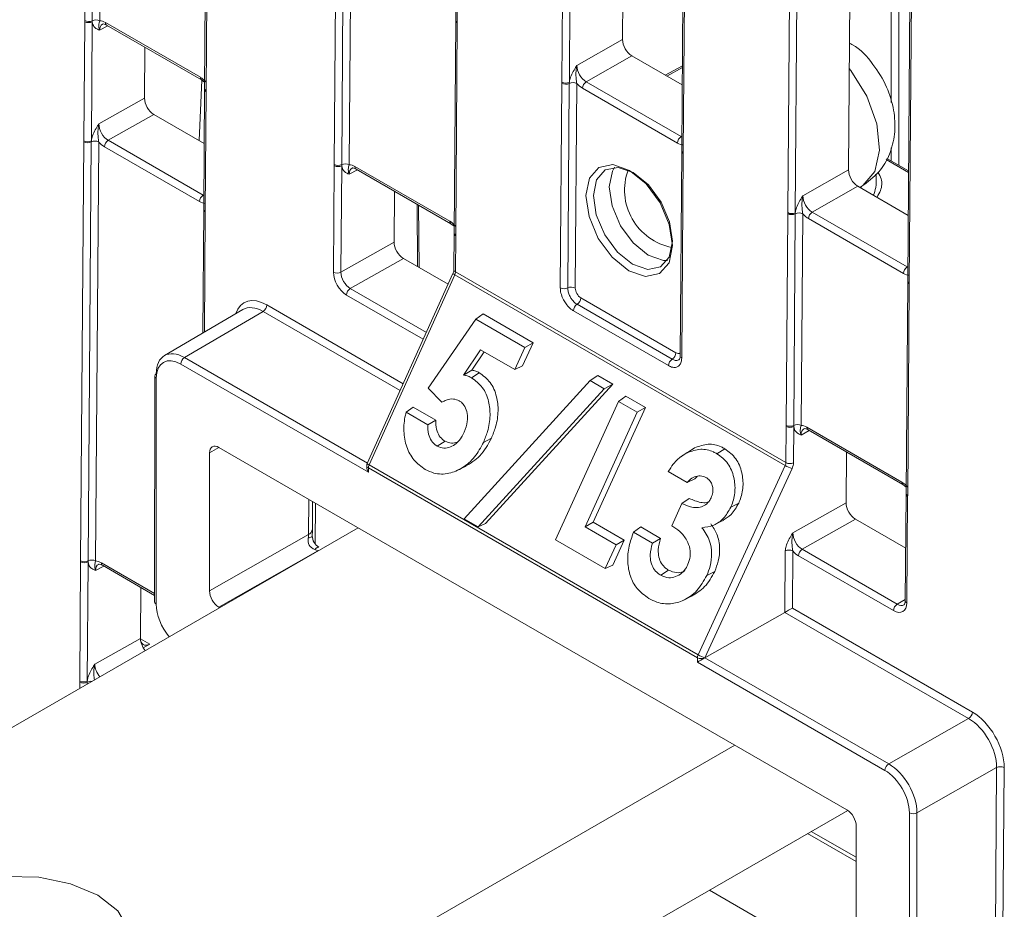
# Model space of a CAD drawing. Header units: millimetres. Extents: x 0 to 2100, y 0 to 1485.
# Tile 79 of 116: x 1411 to 1457, y 936 to 978. Entities that reach past the tile are written whole.
import ezdxf

# ---------------------------------------------------------------- set-up
doc = ezdxf.new("R2010")
doc.units = ezdxf.units.MM
doc.header["$LTSCALE"] = 5

msp = doc.modelspace()

# ---------------------------------------------------------------- linework, layer by layer
at = {"color": 7, "linetype": 'Continuous', "lineweight": 15}
for p, q in [((1431.445, 1021.054), (1431.119, 977.791)), ((1431.518, 1020.951), (1431.193, 977.689)), ((1436.099, 974.856), (1436.425, 1018.119)), ((1436.777, 1018.116), (1436.451, 974.854)), ((1439.25, 1016.921), (1438.949, 976.862)), ((1442.052, 1014.931), (1441.726, 971.668)), ((1442.125, 1014.828), (1441.799, 971.566)), ((1446.706, 968.733), (1447.031, 1011.996)), ((1447.383, 1011.993), (1447.058, 968.731)), ((1449.857, 1010.798), (1449.555, 970.739)), ((1452.658, 1008.807), (1452.333, 965.545)), ((1452.731, 1008.705), (1452.406, 965.443)), ((1413.706, 977.751), (1413.781, 987.691)), ((1414.132, 987.688), (1414.057, 977.748)), ((1414.483, 987.685), (1414.408, 977.744)), ((1419.408, 984.503), (1419.333, 974.563)), ((1419.481, 984.401), (1419.406, 974.46)), ((1425.417, 970.99), (1425.492, 980.93)), ((1425.843, 980.927), (1425.768, 970.987)), ((1426.194, 980.924), (1426.119, 970.984)), ((1413.664, 972.107), (1413.706, 977.702)), ((1413.706, 977.702), (1413.706, 977.751)), ((1414.058, 977.699), (1414.016, 972.104)), ((1414.057, 977.748), (1414.058, 977.699)), ((1414.677, 977.661), (1419.133, 975.088)), ((1414.728, 977.544), (1419.185, 974.972)), ((1431.119, 977.742), (1431.044, 967.802)), ((1431.192, 977.64), (1431.117, 967.7)), ((1431.119, 977.791), (1431.119, 977.742)), ((1431.193, 977.689), (1431.192, 977.64)), ((1416.531, 976.504), (1416.513, 974.113)), ((1436.807, 975.647), (1438.949, 976.862)), ((1439.387, 976.094), (1437.245, 974.879)), ((1439.387, 976.094), (1441.749, 974.73)), ((1441.756, 975.628), (1440.954, 975.189)), ((1419.185, 974.972), (1419.335, 974.855)), ((1436.027, 965.199), (1436.099, 974.807)), ((1436.099, 974.807), (1436.099, 974.856)), ((1436.45, 974.804), (1436.378, 965.196)), ((1436.451, 974.854), (1436.45, 974.804)), ((1436.801, 974.801), (1436.729, 965.192)), ((1437.245, 974.879), (1441.702, 972.307)), ((1419.332, 974.513), (1419.29, 968.919)), ((1419.333, 974.562), (1419.332, 974.513)), ((1419.406, 974.411), (1419.364, 968.817)), ((1419.406, 974.46), (1419.406, 974.411)), ((1441.525, 972.002), (1437.068, 974.575)), ((1414.372, 972.898), (1416.513, 974.113)), ((1416.951, 973.345), (1414.81, 972.13)), ((1416.951, 973.345), (1419.313, 971.981)), ((1413.515, 952.381), (1413.663, 972.058)), ((1413.663, 972.058), (1413.664, 972.107)), ((1414.014, 972.055), (1413.866, 952.377)), ((1414.016, 972.104), (1414.014, 972.055)), ((1414.365, 972.051), (1414.217, 952.374)), ((1414.81, 972.13), (1419.266, 969.557)), ((1419.089, 969.253), (1414.633, 971.826)), ((1441.726, 971.619), (1441.653, 962.011)), ((1441.799, 971.517), (1441.727, 961.908)), ((1441.799, 971.566), (1441.799, 971.517)), ((1425.417, 970.941), (1425.417, 970.99)), ((1425.768, 970.987), (1425.769, 970.938)), ((1452.371, 970.693), (1451.348, 971.284)), ((1425.379, 965.94), (1425.417, 970.941)), ((1425.769, 970.938), (1425.731, 965.937)), ((1426.388, 970.9), (1430.845, 968.327)), ((1426.44, 970.783), (1430.896, 968.211)), ((1447.414, 969.524), (1449.555, 970.739)), ((1428.242, 969.743), (1428.224, 967.352)), ((1449.993, 969.971), (1447.852, 968.756)), ((1449.993, 969.971), (1452.356, 968.607)), ((1419.29, 968.87), (1419.246, 963.076)), ((1419.29, 968.918), (1419.29, 968.869)), ((1419.364, 968.817), (1419.363, 968.767)), ((1429.401, 966.157), (1429.379, 969.087)), ((1446.631, 958.744), (1446.705, 968.684)), ((1446.705, 968.684), (1446.706, 968.733)), ((1447.056, 968.681), (1446.982, 958.741)), ((1447.058, 968.731), (1447.056, 968.681)), ((1447.407, 968.678), (1447.333, 958.737)), ((1447.852, 968.756), (1452.308, 966.184)), ((1430.896, 968.211), (1431.046, 968.094)), ((1452.132, 965.879), (1447.675, 968.452)), ((1431.044, 967.753), (1431.031, 966.051)), ((1431.044, 967.802), (1431.044, 967.752)), ((1425.731, 965.937), (1428.224, 967.352)), ((1431.117, 967.65), (1431.104, 965.948)), ((1431.117, 967.7), (1431.117, 967.65)), ((1428.662, 966.584), (1426.17, 965.17)), ((1428.662, 966.584), (1430.76, 965.373)), ((1430.988, 965.88), (1426.966, 956.95)), ((1431.104, 965.948), (1446.618, 956.993)), ((1431.072, 965.812), (1427.05, 956.883)), ((1446.584, 956.857), (1431.072, 965.812)), ((1452.332, 965.496), (1452.257, 955.556)), ((1452.332, 965.545), (1452.332, 965.496)), ((1452.406, 965.443), (1452.405, 965.394)), ((1452.405, 965.394), (1452.331, 955.453)), ((1436.991, 964.732), (1441.454, 962.156)), ((1421.131, 964.183), (1417.446, 962.019)), ((1422.075, 964.094), (1418.389, 961.929)), ((1441.102, 961.548), (1436.64, 964.124)), ((1436.816, 964.428), (1441.278, 961.852)), ((1429.825, 960.491), (1432.055, 963.736)), ((1432.055, 963.736), (1432.408, 963.978)), ((1432.055, 963.736), (1434.365, 962.402)), ((1432.408, 963.978), (1434.751, 962.626)), ((1432.287, 962.294), (1431.479, 961.108)), ((1432.46, 962.194), (1431.876, 961.337)), ((1433.894, 961.367), (1432.287, 962.294)), ((1434.365, 962.402), (1433.894, 961.367)), ((1434.751, 962.626), (1434.253, 961.532)), ((1434.365, 962.402), (1434.751, 962.626)), ((1427.018, 956.539), (1418.212, 961.623)), ((1431.479, 961.108), (1431.876, 961.337)), ((1433.894, 961.367), (1434.253, 961.532)), ((1416.99, 961.061), (1416.988, 950.449)), ((1417.063, 960.959), (1417.061, 950.347)), ((1431.509, 954.351), (1437.433, 960.844)), ((1431.856, 960.982), (1432.223, 961.217)), ((1437.433, 960.844), (1437.789, 961.085)), ((1437.433, 960.844), (1438.092, 960.463)), ((1437.789, 961.085), (1438.488, 960.681)), ((1430.474, 959.84), (1429.825, 960.491)), ((1438.092, 960.463), (1432.168, 953.971)), ((1438.488, 960.681), (1432.521, 954.14)), ((1438.092, 960.463), (1438.488, 960.681)), ((1435.795, 953.364), (1438.756, 959.868)), ((1438.756, 959.868), (1439.104, 960.113)), ((1438.756, 959.868), (1439.642, 959.356)), ((1439.104, 960.113), (1440.028, 959.58)), ((1428.785, 959.356), (1429.127, 959.605)), ((1429.127, 959.605), (1430.183, 958.995)), ((1440.028, 959.58), (1437.576, 954.196)), ((1439.642, 959.356), (1440.028, 959.58)), ((1428.785, 959.356), (1429.805, 958.767)), ((1429.805, 958.767), (1430.183, 958.995)), ((1439.642, 959.356), (1437.191, 953.972)), ((1446.618, 956.993), (1446.63, 958.695)), ((1446.63, 958.695), (1446.631, 958.744)), ((1446.982, 958.692), (1446.97, 956.99)), ((1446.982, 958.741), (1446.982, 958.692)), ((1447.601, 958.654), (1452.058, 956.081)), ((1447.653, 958.537), (1452.11, 955.965)), ((1432.42, 957.947), (1432.792, 958.141)), ((1449.474, 940.692), (1420.003, 957.705)), ((1430.254, 957.764), (1430.621, 957.998)), ((1441.98, 957.457), (1442.332, 957.692)), ((1443.38, 957.411), (1443.747, 957.645)), ((1419.561, 957.45), (1419.561, 950.976)), ((1441.985, 957.468), (1441.635, 957.234)), ((1449.456, 957.497), (1449.438, 955.106)), ((1426.944, 956.848), (1426.944, 956.786)), ((1427.018, 956.746), (1427.018, 956.539)), ((1442.46, 947.831), (1427.018, 956.746)), ((1427.05, 956.883), (1442.493, 947.969)), ((1431.235, 956.649), (1431.603, 956.831)), ((1442.493, 947.969), (1446.584, 956.857)), ((1446.903, 956.719), (1442.812, 947.83)), ((1441.981, 956.061), (1441.092, 956.574)), ((1441.981, 956.061), (1442.334, 956.23)), ((1442.447, 956.344), (1442.334, 956.23)), ((1452.11, 955.965), (1452.26, 955.848)), ((1441.735, 955.069), (1442.083, 955.312)), ((1452.257, 955.506), (1452.219, 950.506)), ((1452.257, 955.555), (1452.257, 955.506)), ((1452.33, 955.404), (1452.293, 950.403)), ((1452.331, 955.453), (1452.33, 955.404)), ((1424.399, 955.168), (1424.389, 953.865)), ((1441.263, 954.031), (1441.735, 955.069)), ((1444.028, 954.901), (1444.4, 955.095)), ((1446.945, 953.691), (1449.438, 955.106)), ((1432.168, 953.971), (1431.509, 954.351)), ((1449.876, 954.338), (1447.383, 952.924)), ((1449.876, 954.338), (1452.238, 952.974)), ((1393.767, 935.016), (1426.537, 953.933)), ((1432.168, 953.971), (1432.521, 954.14)), ((1437.191, 953.972), (1437.576, 954.196)), ((1437.191, 953.972), (1438.642, 953.134)), ((1437.576, 954.196), (1439.028, 953.358)), ((1439.459, 953.725), (1439.806, 953.971)), ((1439.806, 953.971), (1440.73, 953.438)), ((1443.33, 954.113), (1443.699, 954.296)), ((1419.561, 950.976), (1424.21, 953.612)), ((1439.459, 953.725), (1440.348, 953.212)), ((1440.348, 953.212), (1440.73, 953.438)), ((1438.132, 952.015), (1435.795, 953.364)), ((1438.642, 953.134), (1438.132, 952.015)), ((1439.028, 953.358), (1438.491, 952.18)), ((1438.642, 953.134), (1439.028, 953.358)), ((1447.383, 952.924), (1451.845, 950.347)), ((1424.648, 952.844), (1420.003, 950.21)), ((1446.565, 949.957), (1446.586, 952.848)), ((1446.938, 952.845), (1446.918, 950.159)), ((1451.669, 950.043), (1447.206, 952.619)), ((1413.473, 946.737), (1413.515, 952.331)), ((1413.515, 952.331), (1413.515, 952.381)), ((1413.867, 952.329), (1413.825, 946.734)), ((1413.866, 952.377), (1413.867, 952.329)), ((1414.538, 952.174), (1416.988, 950.759)), ((1438.132, 952.015), (1438.491, 952.18)), ((1440.742, 951.71), (1441.109, 951.944)), ((1442.901, 951.695), (1443.274, 951.889)), ((1416.34, 951.133), (1416.322, 948.742)), ((1441.819, 950.537), (1442.187, 950.719)), ((1420.003, 950.21), (1420.045, 950.186)), ((1446.918, 950.159), (1455.37, 945.28)), ((1442.813, 947.829), (1446.565, 949.957)), ((1455.193, 944.975), (1446.565, 949.957)), ((1414.181, 947.527), (1416.322, 948.742)), ((1416.76, 948.471), (1416.45, 948.302)), ((1442.46, 947.625), (1442.46, 947.831)), ((1451.265, 942.541), (1442.46, 947.625)), ((1442.812, 947.83), (1442.812, 947.828)), ((1442.813, 947.829), (1451.442, 942.847)), ((1413.472, 946.687), (1413.473, 946.737)), ((1413.825, 946.734), (1413.823, 946.684)), ((1451.442, 942.847), (1455.193, 944.975)), ((1444.215, 943.728), (1411.445, 924.81)), ((1456.508, 942.673), (1452.766, 940.55)), ((1456.428, 931.939), (1456.508, 942.673)), ((1456.86, 942.67), (1456.78, 931.937)), ((1449.517, 940.665), (1411.445, 918.686)), ((1452.416, 929.937), (1452.414, 940.551)), ((1452.766, 940.55), (1452.768, 929.936)), ((1447.807, 939.678), (1449.916, 938.46)), ((1449.916, 933.452), (1449.916, 939.927)), ((1443.027, 936.919), (1449.474, 933.197))]:
    msp.add_line(p, q, dxfattribs=at)
at = {"color": 8, "linetype": 'Continuous', "lineweight": 15}
for p, q in [((1451.559, 973.91), (1451.559, 1009.815)), ((1451.912, 1009.611), (1451.912, 970.958)), ((1414.79, 977.509), (1414.405, 977.298)), ((1441.755, 975.547), (1441.026, 975.148)), ((1419.079, 972.117), (1419.203, 974.958)), ((1441.702, 972.307), (1441.731, 972.324)), ((1451.559, 971.162), (1451.559, 971.774)), ((1452.371, 970.613), (1451.314, 971.223)), ((1426.502, 970.748), (1426.116, 970.537)), ((1419.266, 969.557), (1419.295, 969.575)), ((1450.078, 969.922), (1450.224, 970.008)), ((1429.328, 966.199), (1429.307, 969.129)), ((1419.363, 968.767), (1419.321, 963.12)), ((1452.308, 966.184), (1452.338, 966.201)), ((1426.17, 965.17), (1429.74, 963.109)), ((1429.595, 962.786), (1425.993, 964.865)), ((1428.511, 960.379), (1422.075, 964.094)), ((1422.252, 964.399), (1428.656, 960.702)), ((1418.389, 961.929), (1426.976, 956.971)), ((1447.715, 958.502), (1447.329, 958.291)), ((1419.999, 957.708), (1419.561, 957.45)), ((1424.21, 953.612), (1424.222, 955.27)), ((1424.536, 955.089), (1424.522, 953.171)), ((1424.677, 952.86), (1424.648, 952.844)), ((1424.649, 952.844), (1424.648, 952.844)), ((1414.599, 952.138), (1414.214, 951.927)), ((1414.486, 952.29), (1416.988, 950.846)), ((1451.845, 950.347), (1452.22, 950.568)), ((1416.322, 948.724), (1416.76, 948.471)), ((1413.47, 946.39), (1413.472, 946.687)), ((1413.823, 946.684), (1413.823, 946.593)), ((1449.916, 938.257), (1447.631, 939.576))]:
    msp.add_line(p, q, dxfattribs=at)
at = {"color": 8, "linetype": 'Continuous', "lineweight": 15, "flags": 128}
for points in [[(1450.224, 970.008), (1450.783, 970.663), (1451.013, 971.671), (1450.885, 972.903), (1450.416, 974.203), (1449.665, 975.405), (1449.591, 975.498)], [(1440.157, 966.737), (1439.451, 967.309), (1438.855, 968.12), (1438.46, 969.046), (1438.325, 969.948), (1438.472, 970.687), (1438.572, 970.864)], [(1441.053, 966.489), (1440.866, 966.492), (1440.157, 966.737)]]:
    msp.add_lwpolyline(points, dxfattribs=at)
at = {"color": 7, "linetype": 'Continuous', "lineweight": 15, "flags": 128}
for points in [[(1439.242, 966.007), (1438.466, 966.635), (1437.811, 967.526), (1437.376, 968.545), (1437.228, 969.535), (1437.39, 970.348), (1437.836, 970.858), (1438.499, 970.988), (1439.277, 970.719), (1440.053, 970.09), (1440.709, 969.199), (1441.143, 968.181), (1441.291, 967.19), (1441.13, 966.378), (1440.684, 965.868), (1440.021, 965.737), (1439.242, 966.007)], [(1439.451, 970.613), (1438.74, 970.859), (1438.135, 970.74), (1437.728, 970.274), (1437.58, 969.533), (1437.715, 968.628), (1438.112, 967.698), (1438.71, 966.885), (1439.419, 966.311), (1440.13, 966.065), (1440.735, 966.184), (1441.142, 966.65), (1441.29, 967.391), (1441.155, 968.296), (1440.758, 969.226), (1440.16, 970.04), (1439.451, 970.613)], [(1424.388, 953.559), (1424.385, 953.544), (1424.376, 953.529), (1424.36, 953.514), (1424.339, 953.5), (1424.311, 953.487), (1424.277, 953.474), (1424.238, 953.462), (1424.195, 953.451)], [(1424.695, 953.021), (1424.68, 953.027), (1424.662, 953.027), (1424.642, 953.022), (1424.618, 953.011), (1424.592, 952.994), (1424.564, 952.972), (1424.534, 952.945), (1424.502, 952.913)], [(1414.317, 936.674), (1413.043, 937.217), (1411.548, 937.519), (1409.966, 937.553), (1408.436, 937.316), (1407.095, 936.83), (1406.062, 936.137), (1405.429, 935.299), (1405.252, 934.391), (1405.546, 933.492), (1406.286, 932.684), (1407.406, 932.038), (1408.806, 931.611), (1410.362, 931.441), (1411.936, 931.543), (1413.387, 931.909), (1414.587, 932.505), (1415.43, 933.279), (1415.84, 934.162), (1415.781, 935.075), (1415.258, 935.938), (1414.317, 936.674)]]:
    msp.add_lwpolyline(points, dxfattribs=at)
at = {"color": 7, "linetype": 'Continuous', "lineweight": 15}
for centre, radius, start, end in [((1413.885, 978.095), 0.388, 242.5867, 296.3594), ((1413.884, 978.046), 0.388, 242.571, 296.5642), ((1414.229, 977.4), 0.388, 62.5867, 116.3594), ((1436.278, 975.2), 0.388, 242.571, 296.5642), ((1436.278, 975.152), 0.388, 242.5867, 296.3594), ((1436.622, 974.456), 0.388, 62.5867, 116.3594), ((1437.453, 974.555), 0.385, 122.6294, 177.0819), ((1413.842, 972.402), 0.388, 242.5867, 296.3594), ((1413.842, 972.451), 0.388, 242.571, 296.5642), ((1414.186, 971.707), 0.388, 62.5867, 116.3594), ((1415.017, 971.806), 0.385, 122.6294, 177.0819), ((1441.909, 971.983), 0.385, 122.6294, 177.0819), ((1425.596, 971.335), 0.388, 242.5867, 296.3594), ((1425.941, 970.639), 0.388, 62.5867, 116.3594), ((1425.596, 971.285), 0.388, 242.571, 296.5642), ((1441.797, 969.802), 2.754, 160.1933, 258.9314), ((1419.474, 969.233), 0.385, 122.6294, 177.0819), ((1446.884, 969.029), 0.388, 242.5867, 296.3594), ((1446.884, 969.077), 0.388, 242.571, 296.5642), ((1447.229, 968.333), 0.388, 62.5867, 116.3594), ((1448.059, 968.432), 0.385, 122.6294, 177.0819), ((1425.558, 966.284), 0.388, 242.571, 296.5642), ((1452.516, 965.86), 0.385, 122.6294, 177.0819), ((1426.377, 964.846), 0.385, 122.6294, 177.0819), ((1436.205, 965.543), 0.388, 242.5867, 296.3594), ((1436.55, 964.848), 0.388, 62.5867, 116.3594), ((1436.607, 964.752), 0.385, 302.8364, 357.0657), ((1421.868, 964.418), 0.385, 302.6294, 357.0819), ((1437.024, 964.105), 0.385, 122.8364, 177.0657), ((1418.596, 961.605), 0.384, 122.6055, 177.3945), ((1441.487, 961.528), 0.385, 122.8364, 177.0657), ((1441.069, 962.175), 0.385, 302.8364, 357.0657), ((1417.114, 961.049), 0.125, 114.8811, 174.4692), ((1446.809, 959.039), 0.388, 242.571, 296.5642), ((1446.809, 959.088), 0.388, 242.5867, 296.3594), ((1447.154, 958.393), 0.388, 62.5867, 116.3594), ((1427.194, 956.848), 0.25, 155.7539, 179.9962), ((1427.357, 956.737), 0.34, 154.5447, 178.5763), ((1447.317, 958.111), 1.452, 239.6804, 253.4359), ((1446.796, 957.337), 0.388, 242.571, 296.5642), ((1424.084, 953.891), 0.306, 294.2247, 355.1357), ((1447.59, 952.6), 0.385, 122.6294, 177.0819), ((1446.76, 952.501), 0.388, 62.571, 116.5642), ((1413.694, 952.725), 0.388, 242.5867, 296.3594), ((1413.693, 952.676), 0.388, 242.571, 296.5642), ((1414.038, 952.03), 0.388, 62.5867, 116.3594), ((1417.108, 950.457), 0.12, 184.0863, 247.2163), ((1452.053, 950.023), 0.385, 122.6294, 177.0819), ((1442.799, 947.823), 0.34, 154.5447, 178.5763), ((1443.226, 949.222), 1.452, 239.6804, 253.4359), ((1442.637, 948.173), 0.385, 242.6381, 297.0784), ((1413.651, 947.032), 0.388, 242.5867, 296.3594), ((1413.651, 947.081), 0.388, 242.571, 296.5642), ((1454.986, 945.299), 0.385, 302.6294, 357.0819), ((1451.649, 942.524), 0.384, 122.6055, 177.3945), ((1456.681, 942.326), 0.388, 62.5755, 116.5648), ((1452.591, 940.893), 0.385, 242.6425, 297.079)]:
    msp.add_arc(centre, radius, start, end, dxfattribs=at)
at = {"color": 8, "linetype": 'Continuous', "lineweight": 15}
for centre, radius, start, end in [((1414.8, 977.646), 0.124, 173.2493, 234.7704), ((1431.238, 977.799), 0.119, 183.8618, 247.4071), ((1431.238, 977.75), 0.119, 183.8858, 247.3832), ((1419.257, 975.073), 0.125, 173.2757, 234.4847), ((1419.455, 974.524), 0.123, 184.9027, 246.4183), ((1419.455, 974.573), 0.123, 184.8665, 246.4025), ((1441.845, 971.676), 0.119, 183.8618, 247.4071), ((1441.845, 971.627), 0.119, 183.8858, 247.3832), ((1426.512, 970.885), 0.124, 173.2493, 234.7704), ((1419.413, 968.929), 0.123, 184.8453, 246.4237), ((1419.412, 968.88), 0.123, 184.8665, 246.4025), ((1430.968, 968.312), 0.125, 173.2757, 234.4847), ((1431.163, 967.81), 0.119, 183.8858, 247.3832), ((1431.163, 967.761), 0.119, 183.8815, 247.4051), ((1431.117, 965.955), 0.15, 210.2858, 252.4121), ((1431.15, 966.059), 0.119, 183.8618, 247.4071), ((1452.455, 965.506), 0.123, 184.8665, 246.4025), ((1452.455, 965.555), 0.123, 184.8453, 246.4237), ((1441.772, 962.019), 0.119, 183.8858, 247.3832), ((1417.112, 961.072), 0.123, 185.0394, 246.2632), ((1447.725, 958.639), 0.124, 173.2493, 234.7704), ((1427.067, 956.859), 0.123, 185.0435, 246.2678), ((1427.11, 957.044), 0.171, 213.0475, 249.6504), ((1452.182, 956.066), 0.125, 173.2757, 234.4847), ((1452.38, 955.566), 0.123, 184.8665, 246.4025), ((1452.379, 955.517), 0.123, 184.9027, 246.4183), ((1414.609, 952.276), 0.124, 173.2493, 234.7704), ((1452.342, 950.516), 0.123, 184.8453, 246.4237), ((1413.994, 946.34), 0.384, 82.5839, 116.395)]:
    msp.add_arc(centre, radius, start, end, dxfattribs=at)
for centre, major_axis, ratio, start_param, end_param in [((1414.848, 977.043), (-0.312, 0.542), 0.582321, 6.272393, 7.069493), ((1426.56, 970.282), (-0.312, 0.542), 0.582321, 6.272393, 7.069493), ((1441.456, 962.463), (-0.185, 0.326), 0.582353, 2.360715, 3.212762), ((1447.773, 958.036), (-0.312, 0.542), 0.582321, 6.272393, 7.069493), ((1414.657, 951.673), (-0.312, 0.542), 0.582321, 6.272393, 7.069493), ((1451.851, 950.861), (-0.305, 0.546), 0.582285, 2.36425, 3.154505), ((1414.624, 947.273), (-0.308, 0.544), 0.58649, 0.789937, 1.880606)]:
    msp.add_ellipse(centre, major_axis=major_axis, ratio=ratio, start_param=start_param, end_param=end_param, dxfattribs=at)
at = {"color": 7, "linetype": 'Continuous', "lineweight": 15}
for centre, major_axis, ratio, start_param, end_param in [((1414.671, 976.943), (-0.432, 0.761), 0.582353, 5.502308, 5.950669), ((1439.391, 976.607), (-0.308, 0.544), 0.582442, 0.78992, 2.360641), ((1437.251, 975.393), (-0.308, 0.544), 0.58649, 0.789937, 2.360657), ((1419.128, 974.37), (-0.432, 0.761), 0.582442, 5.053872, 5.502233), ((1437.074, 975.292), (-0.432, 0.761), 0.582442, 1.912279, 2.360641), ((1416.955, 973.857), (-0.308, 0.544), 0.582442, 0.78992, 2.360641), ((1414.815, 972.643), (-0.308, 0.544), 0.58649, 0.789937, 2.360657), ((1414.638, 972.543), (-0.432, 0.761), 0.582442, 1.912279, 2.360641), ((1441.53, 972.72), (-0.432, 0.761), 0.582353, 2.360715, 2.809077), ((1426.383, 970.182), (-0.432, 0.761), 0.582353, 5.502308, 5.950669), ((1449.997, 970.484), (-0.308, 0.544), 0.582442, 0.78992, 2.360641), ((1419.095, 969.971), (-0.432, 0.761), 0.582353, 2.360715, 2.809077), ((1447.857, 969.27), (-0.308, 0.544), 0.58649, 0.789937, 2.360657), ((1447.681, 969.169), (-0.432, 0.761), 0.582442, 1.912279, 2.360641), ((1430.839, 967.609), (-0.432, 0.761), 0.582442, 5.053872, 5.502233), ((1428.666, 967.097), (-0.308, 0.544), 0.582442, 0.78992, 2.360641), ((1425.998, 965.583), (-0.432, 0.761), 0.582442, 0.78992, 2.360641), ((1426.175, 965.683), (-0.308, 0.544), 0.58649, 0.789937, 2.360657), ((1430.931, 965.846), (0.122, 0.218), 0.567133, 4.869764, 5.480629), ((1452.137, 966.597), (-0.432, 0.761), 0.582353, 2.360715, 2.809077), ((1436.994, 965.039), (-0.185, 0.326), 0.582442, 0.78992, 2.360641), ((1422.239, 962.656), (-1.048, 1.849), 0.582353, 5.502308, 6.778889), ((1422.062, 962.556), (-0.922, 1.633), 0.582334, 5.503486, 6.293204), ((1418.389, 960.398), (-0.939, 1.623), 0.578053, 5.497257, 7.067901), ((1418.212, 960.296), (-0.812, 1.407), 0.577382, 5.49783, 7.068474), ((1447.596, 957.936), (-0.432, 0.761), 0.582353, 5.502308, 5.950669), ((1420.003, 957.195), (-0.312, 0.541), 0.577382, 5.49783, 7.068627), ((1427.194, 956.641), (-0.177, 0.306), 0.577357, 0.785338, 1.570775), ((1446.438, 956.894), (0.128, 0.215), 0.587457, 4.887074, 5.497939), ((1446.613, 956.791), (0.253, 0.431), 0.582442, 4.882516, 5.493381), ((1452.052, 955.363), (-0.432, 0.761), 0.582442, 5.053872, 5.502233), ((1449.88, 954.85), (-0.308, 0.544), 0.582442, 0.78992, 2.360641), ((1424.405, 952.862), (-0.005, 1.434), 0.01147, 0.796484, 1.063282), ((1425.019, 953.565), (0.772, 0.441), 0.70312, 2.622366, 3.659414), ((1423.78, 952.862), (0.377, 0.903), 0.229397, 5.514182, 5.780979), ((1425.019, 953.565), (0.507, 0.381), 0.985038, 2.499824, 3.536872), ((1447.388, 953.437), (-0.308, 0.544), 0.58649, 0.789937, 2.360657), ((1423.78, 952.862), (0.972, -0.139), 0.223569, 0.499237, 0.766035), ((1447.211, 953.337), (-0.432, 0.761), 0.582442, 1.912279, 2.360641), ((1414.48, 951.573), (-0.432, 0.761), 0.582353, 5.502308, 5.950669), ((1420.003, 950.721), (-0.312, 0.541), 0.577469, 0.78567, 2.356314), ((1418.211, 949.683), (-0.812, 1.407), 0.577469, 0.785518, 1.872121), ((1446.741, 950.059), (0.251, 0.144), 0.003849, 3.929151, 5.491221), ((1451.674, 950.761), (-0.432, 0.761), 0.582353, 2.360715, 3.931436), ((1416.768, 948.986), (0.317, 0.539), 0.582442, 2.351788, 3.913858), ((1416.764, 948.487), (-0.308, 0.544), 0.582442, 0.78992, 1.849651), ((1442.636, 947.727), (0.25, 0.144), 0.000103, 0.929485, 2.356173), ((1442.813, 947.625), (0.127, 0.216), 0.582442, 0.789719, 0.798445), ((1455.357, 943.537), (-1.048, 1.848), 0.582442, 3.931589, 5.502233), ((1455.18, 943.437), (-0.925, 1.631), 0.583791, 3.931595, 5.502239), ((1451.442, 941.316), (-0.936, 1.625), 0.576709, 3.927777, 5.498421), ((1451.265, 941.214), (-0.812, 1.407), 0.577382, 3.927186, 5.49783), ((1449.474, 940.182), (-0.312, 0.541), 0.577382, 3.927034, 5.49783)]:
    msp.add_ellipse(centre, major_axis=major_axis, ratio=ratio, start_param=start_param, end_param=end_param, dxfattribs=at)
for points, knots in [([(1414.405, 977.298), (1414.404, 977.298), (1414.384, 977.307), (1414.312, 977.339), (1414.193, 977.404), (1414.087, 977.529), (1414.066, 977.651), (1414.058, 977.699)], [0, 0, 0, 0, 0.005551, 0.123014, 0.446974, 0.782817, 1, 1, 1, 1]), ([(1414.405, 977.298), (1414.404, 977.299), (1414.395, 977.326), (1414.368, 977.416), (1414.361, 977.532), (1414.373, 977.626), (1414.398, 977.71), (1414.408, 977.744)], [0, 0, 0, 0, 0.006601, 0.146171, 0.501239, 0.799231, 1, 1, 1, 1]), ([(1414.541, 977.585), (1414.545, 977.587), (1414.555, 977.596), (1414.607, 977.601), (1414.692, 977.562), (1414.728, 977.544)], [0, 0, 0, 0, 0.2024162, 0.6503478, 1, 1, 1, 1]), ([(1450.28, 970.042), (1450.558, 970.261), (1451.093, 970.684), (1451.562, 971.584), (1451.766, 972.544), (1451.708, 973.578), (1451.375, 974.679), (1450.713, 975.744), (1450.086, 976.451), (1449.647, 976.666), (1449.6, 976.689)], [0, 0, 0, 0, 0.1347118, 0.2598385, 0.3825081, 0.5121365, 0.6555212, 0.8110005, 0.9799365, 1, 1, 1, 1]), ([(1436.451, 974.854), (1436.46, 974.911), (1436.483, 975.058), (1436.593, 975.303), (1436.713, 975.502), (1436.786, 975.615), (1436.806, 975.646), (1436.807, 975.647)], [0, 0, 0, 0, 0.217183, 0.553026, 0.876986, 0.994449, 1, 1, 1, 1]), ([(1436.801, 974.801), (1436.791, 974.856), (1436.768, 974.994), (1436.759, 975.243), (1436.769, 975.471), (1436.797, 975.607), (1436.807, 975.645), (1436.807, 975.647)], [0, 0, 0, 0, 0.2007687, 0.4987608, 0.8538291, 0.9933988, 1, 1, 1, 1]), ([(1414.016, 972.104), (1414.025, 972.162), (1414.048, 972.309), (1414.157, 972.554), (1414.278, 972.753), (1414.351, 972.865), (1414.371, 972.896), (1414.372, 972.898)], [0, 0, 0, 0, 0.217183, 0.553026, 0.876986, 0.994449, 1, 1, 1, 1]), ([(1414.372, 972.898), (1414.371, 972.896), (1414.361, 972.858), (1414.333, 972.722), (1414.323, 972.494), (1414.332, 972.245), (1414.356, 972.107), (1414.365, 972.051)], [0, 0, 0, 0, 0.0066012, 0.1461709, 0.5012392, 0.7992313, 1, 1, 1, 1]), ([(1441.726, 971.668), (1441.726, 971.656), (1441.726, 971.639), (1441.726, 971.623), (1441.726, 971.619)], [0, 0, 0, 0, 0.735132, 1, 1, 1, 1]), ([(1426.116, 970.537), (1426.116, 970.538), (1426.106, 970.565), (1426.08, 970.655), (1426.072, 970.772), (1426.084, 970.865), (1426.109, 970.95), (1426.119, 970.984)], [0, 0, 0, 0, 0.006601, 0.146171, 0.501239, 0.799231, 1, 1, 1, 1]), ([(1426.116, 970.537), (1426.115, 970.537), (1426.095, 970.546), (1426.024, 970.578), (1425.905, 970.643), (1425.799, 970.768), (1425.777, 970.89), (1425.769, 970.938)], [0, 0, 0, 0, 0.005551, 0.123014, 0.446974, 0.782817, 1, 1, 1, 1]), ([(1426.253, 970.824), (1426.256, 970.826), (1426.267, 970.835), (1426.319, 970.84), (1426.403, 970.801), (1426.44, 970.783)], [0, 0, 0, 0, 0.202416, 0.650348, 1, 1, 1, 1]), ([(1450.846, 970.442), (1450.847, 970.455), (1450.851, 970.487), (1450.832, 970.516), (1450.82, 970.534)], [0, 0, 0, 0, 0.385378, 1, 1, 1, 1]), ([(1447.058, 968.731), (1447.067, 968.788), (1447.09, 968.935), (1447.199, 969.18), (1447.32, 969.379), (1447.393, 969.492), (1447.413, 969.523), (1447.414, 969.524)], [0, 0, 0, 0, 0.2171826, 0.5530263, 0.8769859, 0.9944494, 1, 1, 1, 1]), ([(1447.414, 969.524), (1447.413, 969.522), (1447.403, 969.484), (1447.375, 969.348), (1447.365, 969.12), (1447.375, 968.871), (1447.398, 968.733), (1447.407, 968.678)], [0, 0, 0, 0, 0.0066012, 0.1461709, 0.5012392, 0.7992313, 1, 1, 1, 1]), ([(1431.031, 966.051), (1431.031, 966.04), (1431.029, 966.011), (1431.017, 965.95), (1430.997, 965.902), (1430.988, 965.88)], [0, 0, 0, 0, 0.2477649, 0.653864, 1, 1, 1, 1]), ([(1436.64, 964.124), (1436.601, 964.149), (1436.492, 964.219), (1436.339, 964.378), (1436.194, 964.592), (1436.085, 964.827), (1436.032, 965.039), (1436.028, 965.16), (1436.027, 965.199)], [0, 0, 0, 0, 0.1211172, 0.3356162, 0.5000564, 0.6845187, 0.899008, 1, 1, 1, 1]), ([(1436.378, 965.196), (1436.378, 965.168), (1436.381, 965.082), (1436.42, 964.93), (1436.497, 964.762), (1436.6, 964.609), (1436.71, 964.496), (1436.788, 964.446), (1436.816, 964.428)], [0, 0, 0, 0, 0.100993, 0.315482, 0.499944, 0.664383, 0.878882, 1, 1, 1, 1]), ([(1441.727, 961.908), (1441.724, 961.864), (1441.717, 961.742), (1441.655, 961.598), (1441.542, 961.493), (1441.394, 961.451), (1441.237, 961.478), (1441.135, 961.531), (1441.102, 961.548)], [0, 0, 0, 0, 0.121117, 0.335616, 0.500056, 0.684519, 0.899008, 1, 1, 1, 1]), ([(1441.653, 962.011), (1441.648, 961.964), (1441.639, 961.871), (1441.608, 961.831), (1441.596, 961.827), (1441.592, 961.825)], [0, 0, 0, 0, 0.3996117, 0.7958378, 1, 1, 1, 1]), ([(1431.876, 961.337), (1431.906, 961.331), (1431.967, 961.319), (1432.085, 961.286), (1432.168, 961.244), (1432.223, 961.217)], [0, 0, 0, 0, 0.250876, 0.501857, 1, 1, 1, 1]), ([(1431.479, 961.108), (1431.509, 961.102), (1431.57, 961.091), (1431.66, 961.068), (1431.756, 961.035), (1431.82, 961.001), (1431.856, 960.982)], [0, 0, 0, 0, 0.231753, 0.463597, 0.695518, 1, 1, 1, 1]), ([(1431.856, 960.982), (1432.041, 960.847), (1432.404, 960.58), (1432.681, 959.908), (1432.761, 959.185), (1432.654, 958.517), (1432.489, 958.115), (1432.42, 957.947)], [0, 0, 0, 0, 0.22789, 0.447581, 0.636202, 0.847962, 1, 1, 1, 1]), ([(1432.223, 961.217), (1432.408, 961.081), (1432.774, 960.814), (1433.055, 960.138), (1433.138, 959.407), (1433.032, 958.726), (1432.863, 958.315), (1432.792, 958.141)], [0, 0, 0, 0, 0.224943, 0.44462, 0.63276, 0.844989, 1, 1, 1, 1]), ([(1431.276, 959.903), (1431.191, 959.937), (1430.998, 960.012), (1430.714, 959.952), (1430.539, 959.87), (1430.474, 959.84)], [0, 0, 0, 0, 0.335223, 0.75206, 1, 1, 1, 1]), ([(1431.515, 958.418), (1431.577, 958.585), (1431.685, 958.872), (1431.67, 959.306), (1431.568, 959.623), (1431.416, 959.813), (1431.312, 959.88), (1431.276, 959.903)], [0, 0, 0, 0, 0.304436, 0.523226, 0.742113, 0.909299, 1, 1, 1, 1]), ([(1429.692, 956.675), (1429.501, 956.81), (1429.135, 957.071), (1428.79, 957.72), (1428.649, 958.455), (1428.708, 959.018), (1428.775, 959.311), (1428.785, 959.356)], [0, 0, 0, 0, 0.25575, 0.491012, 0.726344, 0.957813, 1, 1, 1, 1]), ([(1430.183, 958.995), (1430.185, 958.846), (1430.188, 958.578), (1430.335, 958.245), (1430.496, 958.077), (1430.6, 958.012), (1430.621, 957.998)], [0, 0, 0, 0, 0.35784, 0.642315, 0.926839, 1, 1, 1, 1]), ([(1429.805, 958.767), (1429.808, 958.618), (1429.814, 958.347), (1429.966, 958.011), (1430.13, 957.842), (1430.234, 957.777), (1430.254, 957.764)], [0, 0, 0, 0, 0.355098, 0.643679, 0.932361, 1, 1, 1, 1]), ([(1447.329, 958.291), (1447.328, 958.291), (1447.309, 958.3), (1447.237, 958.332), (1447.118, 958.397), (1447.012, 958.522), (1446.991, 958.644), (1446.982, 958.692)], [0, 0, 0, 0, 0.005551, 0.123014, 0.446974, 0.782817, 1, 1, 1, 1]), ([(1447.329, 958.291), (1447.329, 958.292), (1447.319, 958.319), (1447.293, 958.409), (1447.286, 958.525), (1447.297, 958.619), (1447.323, 958.703), (1447.333, 958.737)], [0, 0, 0, 0, 0.006601, 0.146171, 0.501239, 0.799231, 1, 1, 1, 1]), ([(1447.466, 958.578), (1447.469, 958.58), (1447.48, 958.589), (1447.532, 958.594), (1447.616, 958.555), (1447.653, 958.537)], [0, 0, 0, 0, 0.202416, 0.650348, 1, 1, 1, 1]), ([(1430.254, 957.764), (1430.355, 957.722), (1430.551, 957.639), (1430.869, 957.712), (1431.16, 957.887), (1431.377, 958.14), (1431.476, 958.339), (1431.515, 958.418)], [0, 0, 0, 0, 0.220655, 0.431302, 0.62594, 0.852663, 1, 1, 1, 1]), ([(1432.792, 958.141), (1432.63, 957.839), (1432.318, 957.261), (1431.81, 956.964), (1431.567, 956.821)], [0, 0, 0, 0, 0.521804, 1, 1, 1, 1]), ([(1432.42, 957.947), (1432.292, 957.706), (1432.039, 957.229), (1431.456, 956.729), (1430.792, 956.444), (1430.169, 956.441), (1429.824, 956.61), (1429.692, 956.675)], [0, 0, 0, 0, 0.2131742, 0.4235849, 0.6333736, 0.8588734, 1, 1, 1, 1]), ([(1430.621, 957.998), (1430.719, 957.955), (1430.903, 957.874), (1431.103, 957.933), (1431.196, 957.96)], [0, 0, 0, 0, 0.534243, 1, 1, 1, 1]), ([(1441.98, 957.457), (1442.192, 957.532), (1442.609, 957.68), (1443.089, 957.567), (1443.325, 957.44), (1443.38, 957.411)], [0, 0, 0, 0, 0.441857, 0.869753, 1, 1, 1, 1]), ([(1442.332, 957.692), (1442.544, 957.767), (1442.963, 957.916), (1443.449, 957.805), (1443.69, 957.676), (1443.747, 957.645)], [0, 0, 0, 0, 0.436912, 0.865965, 1, 1, 1, 1]), ([(1443.747, 957.645), (1443.935, 957.506), (1444.298, 957.238), (1444.567, 956.563), (1444.636, 955.872), (1444.523, 955.377), (1444.417, 955.135), (1444.4, 955.095)], [0, 0, 0, 0, 0.271456, 0.5216737, 0.7412999, 0.9572199, 1, 1, 1, 1]), ([(1441.092, 956.574), (1441.169, 956.692), (1441.309, 956.908), (1441.599, 957.228), (1441.835, 957.37), (1441.98, 957.457)], [0, 0, 0, 0, 0.318666, 0.582752, 1, 1, 1, 1]), ([(1443.38, 957.411), (1443.566, 957.273), (1443.925, 957.008), (1444.191, 956.341), (1444.259, 955.658), (1444.146, 955.174), (1444.044, 954.938), (1444.028, 954.901)], [0, 0, 0, 0, 0.272427, 0.524012, 0.744205, 0.959718, 1, 1, 1, 1]), ([(1442.863, 956.295), (1442.776, 956.33), (1442.605, 956.4), (1442.325, 956.338), (1442.116, 956.211), (1442.015, 956.098), (1441.981, 956.061)], [0, 0, 0, 0, 0.29798, 0.584523, 0.863162, 1, 1, 1, 1]), ([(1443.107, 955.338), (1443.139, 955.423), (1443.197, 955.58), (1443.19, 955.823), (1443.128, 956.035), (1443.012, 956.199), (1442.909, 956.265), (1442.863, 956.295)], [0, 0, 0, 0, 0.230547, 0.425691, 0.620121, 0.829242, 1, 1, 1, 1]), ([(1441.735, 955.069), (1441.885, 955.003), (1442.135, 954.893), (1442.5, 954.865), (1442.786, 954.962), (1442.995, 955.13), (1443.077, 955.281), (1443.107, 955.338)], [0, 0, 0, 0, 0.326846, 0.5437614, 0.7186706, 0.8947037, 1, 1, 1, 1]), ([(1442.083, 955.312), (1442.257, 955.238), (1442.516, 955.128), (1442.834, 955.095), (1442.949, 955.147), (1442.972, 955.157)], [0, 0, 0, 0, 0.6177909, 0.9226875, 1, 1, 1, 1]), ([(1444.028, 954.901), (1443.922, 954.716), (1443.716, 954.354), (1443.216, 954.009), (1442.86, 953.962), (1442.674, 953.937)], [0, 0, 0, 0, 0.331741, 0.648832, 1, 1, 1, 1]), ([(1444.4, 955.095), (1444.294, 954.9), (1444.104, 954.554), (1443.8, 954.375), (1443.666, 954.297)], [0, 0, 0, 0, 0.5621188, 1, 1, 1, 1]), ([(1442.02, 952.219), (1442.063, 952.338), (1442.147, 952.575), (1442.12, 952.98), (1441.965, 953.401), (1441.659, 953.768), (1441.391, 953.946), (1441.263, 954.031)], [0, 0, 0, 0, 0.158184, 0.313079, 0.507426, 0.763431, 1, 1, 1, 1]), ([(1442.674, 953.937), (1442.814, 953.741), (1443.058, 953.398), (1443.155, 952.738), (1443.094, 952.172), (1442.96, 951.84), (1442.901, 951.695)], [0, 0, 0, 0, 0.326708, 0.569142, 0.811406, 1, 1, 1, 1]), ([(1443.086, 954.118), (1443.192, 953.966), (1443.419, 953.643), (1443.536, 953.008), (1443.475, 952.392), (1443.336, 952.045), (1443.274, 951.889)], [0, 0, 0, 0, 0.256118, 0.545229, 0.795079, 1, 1, 1, 1]), ([(1440.182, 950.619), (1439.985, 950.758), (1439.625, 951.012), (1439.29, 951.637), (1439.162, 952.335), (1439.228, 953.059), (1439.385, 953.51), (1439.459, 953.725)], [0, 0, 0, 0, 0.231451, 0.4245, 0.617476, 0.817752, 1, 1, 1, 1]), ([(1440.73, 953.438), (1440.683, 953.258), (1440.608, 952.964), (1440.639, 952.551), (1440.762, 952.251), (1440.935, 952.056), (1441.062, 951.974), (1441.109, 951.944)], [0, 0, 0, 0, 0.3068485, 0.5003458, 0.6940836, 0.8850817, 1, 1, 1, 1]), ([(1446.586, 952.848), (1446.594, 952.922), (1446.612, 953.084), (1446.73, 953.347), (1446.851, 953.546), (1446.924, 953.659), (1446.944, 953.69), (1446.945, 953.691)], [0, 0, 0, 0, 0.265442, 0.580581, 0.884569, 0.994792, 1, 1, 1, 1]), ([(1446.945, 953.691), (1446.944, 953.69), (1446.934, 953.651), (1446.906, 953.516), (1446.896, 953.287), (1446.906, 953.038), (1446.929, 952.9), (1446.938, 952.845)], [0, 0, 0, 0, 0.006601, 0.146171, 0.501239, 0.799231, 1, 1, 1, 1]), ([(1440.348, 953.212), (1440.303, 953.032), (1440.229, 952.736), (1440.265, 952.32), (1440.393, 952.014), (1440.57, 951.82), (1440.696, 951.739), (1440.742, 951.71)], [0, 0, 0, 0, 0.303482, 0.499755, 0.696163, 0.891114, 1, 1, 1, 1]), ([(1414.214, 951.927), (1414.213, 951.928), (1414.193, 951.936), (1414.121, 951.968), (1414.003, 952.034), (1413.896, 952.158), (1413.875, 952.281), (1413.867, 952.329)], [0, 0, 0, 0, 0.005551, 0.123014, 0.446974, 0.782817, 1, 1, 1, 1]), ([(1414.214, 951.927), (1414.213, 951.928), (1414.204, 951.956), (1414.177, 952.045), (1414.17, 952.162), (1414.182, 952.256), (1414.207, 952.34), (1414.217, 952.374)], [0, 0, 0, 0, 0.006601, 0.146171, 0.501239, 0.799231, 1, 1, 1, 1]), ([(1414.35, 952.214), (1414.354, 952.217), (1414.364, 952.226), (1414.416, 952.231), (1414.501, 952.191), (1414.538, 952.174)], [0, 0, 0, 0, 0.202416, 0.650348, 1, 1, 1, 1]), ([(1440.742, 951.71), (1440.865, 951.655), (1441.086, 951.558), (1441.441, 951.624), (1441.732, 951.791), (1441.921, 952.017), (1441.996, 952.17), (1442.02, 952.219)], [0, 0, 0, 0, 0.2758604, 0.493193, 0.710382, 0.9073872, 1, 1, 1, 1]), ([(1442.901, 951.695), (1442.76, 951.442), (1442.482, 950.943), (1441.848, 950.508), (1441.193, 950.322), (1440.625, 950.392), (1440.307, 950.555), (1440.182, 950.619)], [0, 0, 0, 0, 0.229795, 0.453565, 0.653207, 0.862744, 1, 1, 1, 1]), ([(1441.109, 951.944), (1441.229, 951.893), (1441.444, 951.802), (1441.724, 951.832), (1441.848, 951.911), (1441.877, 951.929)], [0, 0, 0, 0, 0.493988, 0.881793, 1, 1, 1, 1]), ([(1443.274, 951.889), (1443.131, 951.628), (1442.852, 951.116), (1442.4, 950.848), (1442.178, 950.716)], [0, 0, 0, 0, 0.509771, 1, 1, 1, 1]), ([(1452.219, 950.506), (1452.215, 950.462), (1452.207, 950.371), (1452.175, 950.327), (1452.163, 950.322), (1452.159, 950.32)], [0, 0, 0, 0, 0.373246, 0.7637259, 1, 1, 1, 1]), ([(1413.825, 946.734), (1413.834, 946.792), (1413.857, 946.939), (1413.966, 947.183), (1414.087, 947.383), (1414.16, 947.495), (1414.18, 947.526), (1414.181, 947.527)], [0, 0, 0, 0, 0.217183, 0.553026, 0.876986, 0.994449, 1, 1, 1, 1])]:
    msp.add_open_spline(points, degree=3, knots=knots, dxfattribs=at)
at = {"color": 8, "linetype": 'Continuous', "lineweight": 15}
for points, knots in [([(1450.931, 970.637), (1450.992, 970.534), (1451.16, 970.254), (1451.108, 969.838), (1450.95, 969.557), (1450.892, 969.453)], [0, 0, 0, 0, 0.2660505, 0.7254743, 1, 1, 1, 1]), ([(1450.727, 969.548), (1450.769, 969.67), (1450.873, 969.976), (1450.856, 970.267), (1450.846, 970.442)], [0, 0, 0, 0, 0.39843, 1, 1, 1, 1]), ([(1450.146, 969.896), (1450.148, 969.904), (1450.158, 969.96), (1450.194, 969.985), (1450.224, 970.008)], [0, 0, 0, 0, 0.138574, 1, 1, 1, 1]), ([(1441.278, 961.852), (1441.302, 961.84), (1441.375, 961.801), (1441.484, 961.786), (1441.566, 961.798), (1441.593, 961.823), (1441.594, 961.823)], [0, 0, 0, 0, 0.200217, 0.62544, 0.991131, 1, 1, 1, 1]), ([(1414.181, 947.527), (1414.18, 947.526), (1414.17, 947.487), (1414.142, 947.351), (1414.133, 947.124), (1414.138, 946.911), (1414.155, 946.808), (1414.158, 946.787)], [0, 0, 0, 0, 0.007563, 0.167472, 0.574282, 0.9157, 1, 1, 1, 1])]:
    msp.add_open_spline(points, degree=3, knots=knots, dxfattribs=at)

doc.saveas('drawing.dxf')
